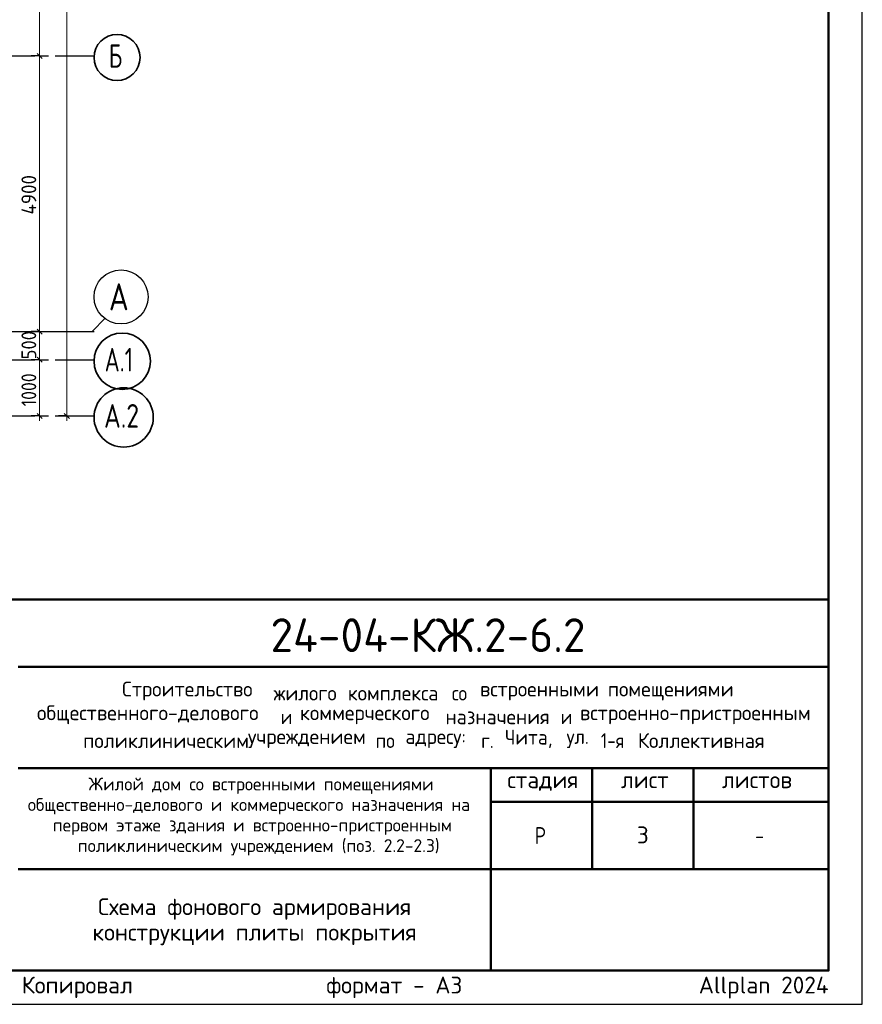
# Model space of a CAD drawing. Header units: millimetres. Extents: x 0 to 50400, y 0 to 35640.
# Tile 7 of 10: x 35426 to 50400, y 0 to 17507. Entities that reach past the tile are written whole.
import ezdxf

# ---------------------------------------------------------------- set-up
doc = ezdxf.new("R2010")
doc.units = ezdxf.units.MM
doc.linetypes.add('______5', pattern=[1320, 960, -120, 120, -120])
for name, color, linetype, lineweight in [('Standard', 7, 'Continuous', 25), ('Надписи', 7, 'Continuous', 25), ('Размерная линия_ общее', 7, 'Continuous', 13)]:
    doc.layers.add(name, color=color, linetype=linetype, lineweight=lineweight)
doc.layers.add('Оси', color=7, linetype='______5', true_color=0x656565)
doc.styles.add('ISOCPEUR', font='txt')

msp = doc.modelspace()

# ---------------------------------------------------------------- linework, layer by layer
at = {"layer": 'Standard', "color": 7, "linetype": 'Continuous', "lineweight": 50, "transparency": 33554687}
for p, q in [((27600, 7200), (49800, 7200)), ((35400, 6000), (49800, 6000)), ((35400, 4200), (49800, 4200)), ((43800, 2400), (43800, 4200)), ((45600, 2400), (45600, 4200)), ((47400, 2400), (47400, 4200)), ((43800, 3600), (49800, 3600)), ((35400, 2400), (49800, 2400)), ((43800, 600), (43800, 2400)), ((43800, 600), (43800, 2400))]:
    msp.add_line(p, q, dxfattribs=at)
at = {"layer": 'Standard', "color": 7, "linetype": 'Continuous', "lineweight": 25, "transparency": 33554687}
for p, q in [((49800, 600), (49800, 7200)), ((27600, 600), (49800, 600)), ((27600, 600), (49800, 600)), ((27600, 600), (49800, 600))]:
    msp.add_line(p, q, dxfattribs=at)
msp.add_lwpolyline([(0, 0), (50400, 0), (50400, 35640), (0, 35640), (0, 0)], close=True, dxfattribs=at)
at = {"layer": 'Standard', "color": 7, "linetype": 'Continuous', "lineweight": 50, "transparency": 33554687}
msp.add_lwpolyline([(2400, 35040), (49800, 35040), (49800, 600), (2400, 600), (2400, 35040)], close=True, dxfattribs=at)
at = {"layer": 'Оси', "color": 8, "linetype": '______5', "lineweight": -3, "transparency": 33554687}
for p, q in [((8337, 16862), (36746, 16862)), ((8337, 11962), (36746, 11962)), ((8337, 11462), (36746, 11462)), ((8337, 10462), (36746, 10462))]:
    msp.add_line(p, q, dxfattribs=at)
at = {"layer": 'Оси', "color": 7, "linetype": 'Continuous', "lineweight": 25, "transparency": 33554687}
msp.add_lwpolyline([(34711, 11962), (36711, 11962), (36946, 12197)], dxfattribs=at)
at = {"layer": 'Оси', "color": 7, "linetype": 'Continuous', "lineweight": 35, "transparency": 33554687}
for centre, radius in [((37155, 16835), 409), ((37247, 11435), 501), ((37273, 10435), 527)]:
    msp.add_circle(centre, radius, dxfattribs=at)
at = {"layer": 'Оси', "color": 7, "linetype": 'Continuous', "lineweight": 25, "transparency": 33554687}
msp.add_circle((37226, 12578), 480, dxfattribs=at)
at = {"layer": 'Размерная линия_ общее', "color": 7, "linetype": 'Continuous', "lineweight": 13, "transparency": 33554687}
for p, q in [((35780, 16862), (35780, 19362)), ((35780, 11962), (35780, 16862)), ((35780, 11462), (35780, 11962)), ((35780, 10462), (35780, 10372)), ((36263, 10462), (36263, 10372))]:
    msp.add_line(p, q, dxfattribs=at)
at = {"layer": 'Размерная линия_ общее', "color": 7, "linetype": 'Continuous', "lineweight": -3, "transparency": 33554687}
for p, q in [((35780, 16862), (35630, 16862)), ((35780, 16862), (35930, 16862)), ((35780, 11962), (35630, 11962)), ((35780, 11962), (35930, 11962)), ((35780, 11462), (35630, 11462)), ((35780, 11462), (35930, 11462)), ((35780, 10462), (35630, 10462)), ((35780, 10462), (35930, 10462)), ((36263, 10462), (36113, 10462)), ((36263, 10462), (36413, 10462)), ((36263, 10462), (36431, 10462))]:
    msp.add_line(p, q, dxfattribs=at)
at = {"layer": 'Размерная линия_ общее', "color": 7, "linetype": 'Continuous', "lineweight": 25, "transparency": 33554687}
for p, q in [((35825, 16817), (35735, 16907)), ((35825, 11917), (35735, 12007)), ((35825, 11417), (35735, 11507)), ((35825, 10417), (35735, 10507)), ((36308, 10417), (36218, 10507))]:
    msp.add_line(p, q, dxfattribs=at)
at = {"layer": 'Размерная линия_ общее', "color": 7, "linetype": 'Continuous', "lineweight": 13, "transparency": 33554687}
for points in [[(36263, 10462), (36263, 20905), (36263, 20905), (36263, 32362)], [(35780, 10462), (35780, 10581), (35780, 10581), (35780, 11462)]]:
    msp.add_lwpolyline(points, dxfattribs=at)

# ---------------------------------------------------------------- texts
at = {"layer": 'Standard', "color": 7, "linetype": 'Continuous', "lineweight": 50, "transparency": 33554687, "insert": (39882, 6262), "char_height": 600, "width": 6049.91, "attachment_point": 7, "style": 'ISOCPEUR'}
msp.add_mtext('\\W0.98;24-04-КЖ.2-6.2', dxfattribs=at)
at = {"layer": 'Standard', "color": 7, "linetype": 'Continuous', "lineweight": 25, "transparency": 33554687, "attachment_point": 7, "style": 'ISOCPEUR'}
for s, insert, char_height, width in [('\\W0.98;Строительство ', (37245, 5402), 264, 2820.83), ('\\W0.96;жилого ', (39937, 5402), 264, 1446.12), ('\\W0.97;комплекса ', (41257, 5402), 264, 1975.29), ('\\W0.90;со ', (43105, 5402), 264, 620.97), ('\\W0.98;встроенными ', (43607, 5402), 264, 2398.16), ('\\W0.98;помещениями', (45877, 5402), 264, 2292.21), ('\\W0.99;общественного-делового ', (35733, 4980), 264, 4457.19), ('\\W0.87;и ', (40063, 4980), 264, 457.48), ('\\W0.98;коммерческого ', (40406, 4980), 264, 2714.91), ('\\W0.97;назначения ', (42993, 4980), 264, 2173.24), ('\\W0.87;и ', (45039, 4980), 264, 457.46), ('\\W0.99;встроенно-пристроенным', (45382, 4980), 264, 4298.92), ('\\W0.98;поликлиническим ', (36552, 4557), 264, 3058.06), ('\\W0.98;учреждением ', (39482, 4557), 264, 2397.9), ('\\W0.91;по ', (41752, 4557), 264, 647.69), ('\\W0.96;адресу: ', (42280, 4557), 264, 1472.67), ('\\W0.89;г. ', (43627, 4557), 264, 539.49), ('\\W0.95;Чита, ', (44049, 4557), 264, 1221.07), ('\\W0.92;ул. ', (45145, 4557), 264, 728.23), ('\\W0.86;1-я ', (45752, 4557), 264, 773.52), ('\\W0.98;Коллективная', (46412, 4557), 264, 2450.61), ('\\W0.99;стадия    лист     листов', (44091, 3795), 300, 5247.11), ('\\W0.80;Р', (44580, 2850), 300, 359.84), ('\\W0.78;-', (48495, 2850), 300, 326.39)]:
    msp.add_mtext(s, dxfattribs=dict(at, insert=insert, char_height=char_height, width=width))
at = {"layer": 'Standard', "color": 7, "linetype": 'Continuous', "lineweight": 18, "transparency": 33554687, "char_height": 228, "attachment_point": 7, "style": 'ISOCPEUR'}
for s, insert, width in [('\\W0.99;Жилой дом со встроенными помещениями', (36647, 3741), 6015.25), ('\\W0.99;общественно-делового и коммерческого назначения на', (35570, 3376), 8168.16), ('\\W0.99;первом этаже здания и встроенно-пристроенным', (36015, 3011), 7279.77), ('\\W0.99;поликлиническим учреждением (поз. 2.2-2.3)', (36459, 2646), 6390.3)]:
    msp.add_mtext(s, dxfattribs=dict(at, insert=insert, width=width))
at = {"layer": 'Standard', "color": 7, "linetype": 'Continuous', "lineweight": 25, "transparency": 33554687, "insert": (39600, 1885), "char_height": 300, "width": 5750.25, "attachment_point": 2, "line_spacing_factor": 0.903614}
msp.add_mtext('\\A1;{\\fISOCPEUR|i0|b0;\\H300.000000;\\W1.000000;\\C7;Схема фонового армирования}\\P{\\fISOCPEUR|i0|b0;\\H300.000000;\\W1.000000;\\C7;конструкции плиты покрытия}\\P', dxfattribs=at)
at = {"layer": 'Standard', "color": 8, "linetype": 'Continuous', "lineweight": 13, "transparency": 33554687, "insert": (49800, 297), "char_height": 300, "width": 14099.36, "attachment_point": 6, "style": 'ISOCPEUR'}
msp.add_mtext('\\A1;{\\fISOCPEUR|i0|b0;\\H300.000000;\\W1.000000;\\C8;Копировал                  формат - А3                      Allplan 2024}\\P', dxfattribs=at)
at = {"layer": 'Надписи', "color": 7, "linetype": 'Continuous', "lineweight": 13, "transparency": 33554687, "insert": (46500, 3012), "char_height": 300, "width": 326.67, "attachment_point": 5, "style": 'ISOCPEUR'}
msp.add_mtext('\\A1;{\\fISOCPEUR|i0|b0;\\H300.000000;\\W1.000000;\\C7;3}\\P', dxfattribs=at)
at = {"layer": 'Оси', "color": 7, "linetype": 'Continuous', "lineweight": 35, "transparency": 33554687, "attachment_point": 7, "style": 'ISOCPEUR'}
for s, insert, char_height, width in [('\\W0.70;Б', (37008, 16652), 420, 440.8), ('\\W0.82;А', (37010, 12338), 480, 628.23), ('\\W0.71;А.1', (36935, 11252), 420, 773.25), ('\\W0.79;А.2', (36924, 10252), 420, 864)]:
    msp.add_mtext(s, dxfattribs=dict(at, insert=insert, char_height=char_height, width=width))
at = {"layer": 'Размерная линия_ общее', "color": 7, "linetype": 'Continuous', "lineweight": 25, "transparency": 33554687, "char_height": 264, "attachment_point": 7, "rotation": 90, "style": 'ISOCPEUR'}
for s, insert, width in [('\\W0.93;4900', (35720, 14043), 888.46), ('\\W0.91;500', (35720, 11467), 674.39), ('\\W0.87;1000', (35720, 10632), 800.28)]:
    msp.add_mtext(s, dxfattribs=dict(at, insert=insert, width=width))

doc.saveas('drawing.dxf')
